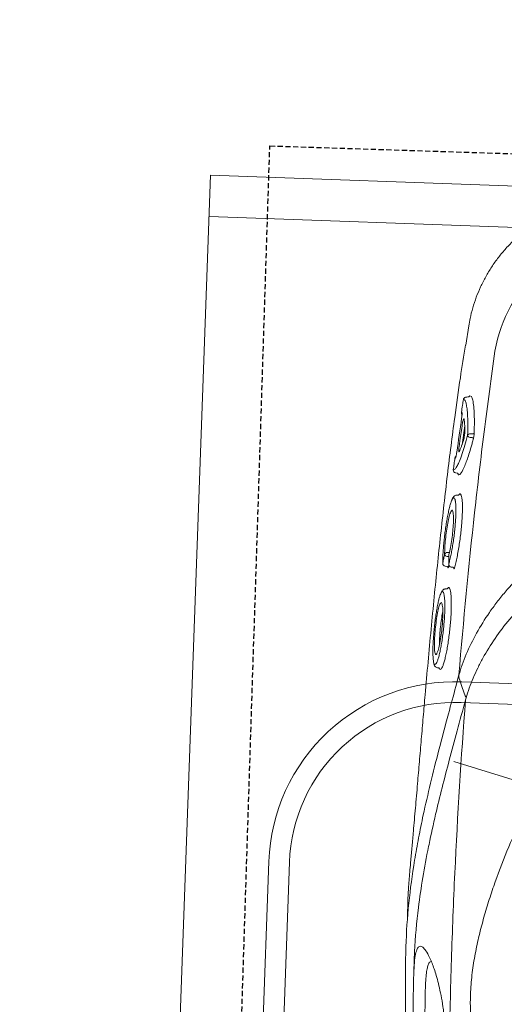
# Model space of a CAD drawing. Header units: millimetres. Extents: x 256680 to 410391, y -77299 to -22623.
# Tile 183 of 202: x 370870 to 370987, y -26385 to -26148. Entities that reach past the tile are written whole.
import ezdxf

# ---------------------------------------------------------------- set-up
doc = ezdxf.new("R2010")
doc.units = ezdxf.units.MM
doc.header["$LTSCALE"] = 2.5
doc.linetypes.add('11aa1PB-bd$0$11aa1PB-af$0$TRATTEGGIATA', pattern=[0.75, 0.5, -0.25])
for name, color, linetype, lineweight in [('CKD Equipments', 252, 'Continuous', 0), ('HATCH LIGHT', 250, 'Continuous', 0), ('K Equipment', 30, 'Continuous', 9)]:
    doc.layers.add(name, color=color, linetype=linetype, lineweight=lineweight)
doc.layers.add('FAINTEQUIP', color=253, linetype='Continuous')

# ---------------------------------------------------------------- blocks, each defined once
blk = doc.blocks.new('H-WASH')
at = {"layer": 'CKD Equipments', "color": 4}
for p, q in [((-20, 0), (-20, -40)), ((20, 0), (-20, 0)), ((20, -1), (-20, -1)), ((-2.566, -16.927), (-13.624, -13.925))]:
    blk.add_line(p, q, dxfattribs=at)
for points in [[(-13.5, -38), (13.5, -38, 0.414214), (18, -33.5), (18, -16.5, 0.414214), (13.5, -12), (-13.5, -12, 0.414214), (-18, -16.5), (-18, -33.5, 0.414214)], [(-13.5, -37.5), (13.5, -37.5, 0.414214), (17.5, -33.5), (17.5, -16.5, 0.414214), (13.5, -12.5), (-13.5, -12.5, 0.414214), (-17.5, -16.5), (-17.5, -33.5, 0.414214)]]:
    blk.add_lwpolyline(points, format="xyb", close=True, dxfattribs=at)
blk = doc.blocks.new('G$C62143A14')
at = {"linetype": 'Continuous', "lineweight": 0}
for p, q in [((49.55, 386.51), (49, 381.81)), ((49.57, 386.5), (49.57, 386.51)), ((48.88, 368.7), (48.87, 368.69)), ((49.39, 369.29), (49.5, 369.31)), ((50.37, 369.67), (50.78, 369.47)), ((49.44, 362.37), (48.95, 357.79)), ((50.85, 360.49), (51.48, 360.49)), ((51.33, 359.64), (50.86, 359.63)), ((47.71, 350.93), (47.62, 350.94)), ((47.68, 350.93), (48.05, 350.9)), ((48.57, 345.63), (48.03, 345.57)), ((45.34, 329.13), (45.33, 329.04)), ((45.95, 328.38), (46.32, 328.34)), ((46.82, 328.73), (46.75, 328.33)), ((46.79, 328.96), (46.78, 328.89)), ((47.41, 328.22), (47.77, 328.17)), ((46.65, 322.92), (46.12, 322.87)), ((44.97, 303.8), (45.36, 303.77)), ((45.65, 303.41), (45.51, 303.55)), ((45.8, 303.47), (45.65, 303.41)), ((49.57, 299.48), (50.21, 302.26))]:
    blk.add_line(p, q, dxfattribs=at)
at = {"linetype": 'Continuous', "lineweight": 0, "flags": 128}
for points in [[(50.36, 301.27), (50.36, 301.27), (50.36, 301.27)], [(51.87, 297.29), (51.12, 299.29), (50.37, 301.26)]]:
    blk.add_lwpolyline(points, dxfattribs=at)
at = {"linetype": 'Continuous', "lineweight": 0}
for centre, radius, start, end in [((93.4, 375.11), 37.74, 101.688, 171.5562), ((49.57, 368.62), 0.7, 105.1816, 173.5015), ((49.57, 368.62), 0.695, 105.2693, 173.8356), ((49.23, 365.55), 0.7, 173.3804, 218.7703), ((50.81, 359.83), 0.662, 86.742, 152.268), ((50.9, 360.34), 0.71, 196.8739, 266.2326), ((51.31, 359.28), 0.355, 16.969, 86.1806), ((51.49, 360.82), 0.331, 266.795, 332.1856), ((48.04, 354.42), 0.696, 128.4109, 174.5774), ((47.76, 351.62), 0.697, 174.0499, 258.4519), ((46.34, 331.01), 0.662, 90.4906, 162.5797), ((46.36, 331.4), 0.685, 195.9711, 268.143), ((46.03, 329.07), 0.7, 182.9235, 263.468), ((47.48, 328.91), 0.7, 181.8037, 263.5226)]:
    blk.add_arc(centre, radius, start, end, dxfattribs=at)
for points, knots in [([(79.19, 418.13), (79.18, 418.13), (78.27, 417.99), (76.52, 417.53), (73.94, 416.74), (71.43, 415.74), (68.99, 414.57), (66.56, 413.17), (64.18, 411.55), (61.88, 409.7), (59.76, 407.69), (57.83, 405.55), (56.09, 403.3), (54.54, 400.95), (53.19, 398.52), (52.04, 396.03), (51.09, 393.49), (50.34, 390.91), (49.81, 388.58), (49.62, 387.11), (49.54, 386.51)], [0, 0, 0, 0, 0.001134, 0.05921, 0.117416, 0.175724, 0.234114, 0.292568, 0.357035, 0.420781, 0.483687, 0.545808, 0.607185, 0.667848, 0.727816, 0.787098, 0.845698, 0.903609, 0.960817, 1, 1, 1, 1]), ([(48.93, 381.81), (48.6, 379.21), (47.9, 373.59), (47.04, 365.37), (46.3, 357.46), (45.69, 350.42), (45.11, 343.22), (44.57, 335.88), (44.05, 328.44), (43.55, 320.81), (43.08, 313.03), (42.64, 305.12), (42.26, 298.03), (41.95, 291.8), (41.68, 286.4), (41.42, 281.01), (41.15, 275.42), (40.92, 270.71), (40.72, 266.92), (40.56, 263.77), (40.38, 260.45), (40.21, 257.38), (40.08, 254.83), (39.98, 252.7), (39.9, 250.79), (39.84, 248.9), (39.83, 247.83), (39.91, 243.32)], [0, 0, 0, 0, 0.063316, 0.137046, 0.187379, 0.237747, 0.288072, 0.337874, 0.387718, 0.437523, 0.488782, 0.540075, 0.591317, 0.625909, 0.660493, 0.695746, 0.730982, 0.771161, 0.791716, 0.812265, 0.841912, 0.872106, 0.896195, 0.920292, 0.944907, 0.969526, 1, 1, 1, 1]), ([(50.21, 302.26), (50.81, 315.39), (51.6, 328.49), (53.06, 348.08), (53.59, 354.61), (54.76, 367.64), (55.39, 374.15), (56.07, 380.65)], [0, 0, 0, 0, 0.5, 0.5, 0.75, 0.75, 1, 1, 1, 1]), ([(48.88, 368.7), (48.82, 368.23), (48.77, 367.77), (48.72, 367.3), (48.66, 366.75), (48.59, 366.19), (48.53, 365.63)], [0, 0, 0, 0, 0.002, 0.002, 0.002, 0.004411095, 0.004411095, 0.004411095, 0.004411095]), ([(49.6, 367.67), (49.59, 367.74), (49.53, 368), (49.39, 368.32), (49.17, 368.7), (48.97, 368.7), (48.88, 368.7)], [0, 0, 0, 0, 0.074197, 0.28708, 0.641001, 1, 1, 1, 1]), ([(50.1, 369.38), (50.05, 369.37), (49.84, 369.35), (49.64, 369.33), (49.5, 369.31)], [0, 0, 0, 0, 0.205831, 1, 1, 1, 1]), ([(50.29, 369.5), (50.29, 369.5), (50.29, 369.5), (50.29, 369.49), (50.28, 369.48), (50.23, 369.43), (50.15, 369.38), (50.1, 369.38), (50.1, 369.38)], [0, 0, 0, 0, 0.014276, 0.209132, 0.380371, 0.579352, 0.841929, 1, 1, 1, 1]), ([(50.29, 369.5), (50.3, 369.54), (50.33, 369.64), (50.35, 369.66), (50.37, 369.67)], [0, 0, 0, 0, 0.370215, 1, 1, 1, 1]), ([(50.78, 369.47), (50.91, 369.23), (51.16, 368.75), (51.45, 367.18), (51.6, 365.66), (51.7, 364.15), (51.76, 362.77), (51.78, 361.37), (51.79, 360.67)], [0, 0, 0, 0, 0.21968, 0.439192, 0.658685, 0.696773, 0.849384, 1, 1, 1, 1]), ([(50.22, 360.13), (50.21, 360.96), (50.19, 362.64), (50.06, 364.8), (49.87, 366.58), (49.69, 367.32), (49.6, 367.67)], [0, 0, 0, 0, 0.240852, 0.487107, 0.75984, 1, 1, 1, 1]), ([(48.64, 365.54), (48.66, 365.53), (48.67, 365.47), (48.69, 365.36), (48.69, 365.31), (48.69, 365.21), (48.69, 365.15), (48.69, 365.02), (48.69, 364.96), (48.68, 364.81), (48.68, 364.74), (48.66, 364.5), (48.65, 364.33), (48.63, 364.16)], [0, 0, 0, 0, 0.25, 0.25, 0.375, 0.375, 0.5, 0.5, 0.625, 0.625, 0.75, 0.75, 1, 1, 1, 1]), ([(48.84, 362.72), (48.86, 362.83), (48.87, 362.94), (48.9, 363.16), (48.92, 363.26), (48.95, 363.45), (48.97, 363.55), (49.01, 363.71), (49.02, 363.78), (49.08, 363.96), (49.11, 364.04), (49.16, 364.08), (49.17, 364.08), (49.2, 364.05), (49.21, 364.03), (49.21, 363.99)], [0, 0, 0, 0, 0.125, 0.125, 0.25, 0.25, 0.375, 0.375, 0.5, 0.5, 0.75, 0.75, 0.875, 0.875, 1, 1, 1, 1]), ([(49.21, 363.99), (49.25, 363.83), (49.29, 363.65), (49.35, 363.26), (49.38, 363.04), (49.45, 362.33), (49.49, 361.79), (49.52, 361.18)], [0, 0, 0, 0, 0.25, 0.25, 0.5, 0.5, 1, 1, 1, 1]), ([(48.27, 357.44), (48.32, 357.9), (48.37, 358.37), (48.42, 358.83), (48.56, 360.13), (48.7, 361.42), (48.84, 362.72)], [0, 0, 0, 0, 0.002, 0.002, 0.002, 0.00758254, 0.00758254, 0.00758254, 0.00758254]), ([(49.52, 361.18), (49.52, 361.11), (49.52, 361.04), (49.52, 360.88), (49.52, 360.79), (49.51, 360.61), (49.5, 360.52), (49.49, 360.32), (49.48, 360.23), (49.46, 360.03), (49.45, 359.93), (49.42, 359.74), (49.41, 359.64), (49.38, 359.46), (49.36, 359.38), (49.33, 359.22), (49.31, 359.14), (49.3, 359.08)], [0, 0, 0, 0, 0.125, 0.125, 0.25, 0.25, 0.375, 0.375, 0.5, 0.5, 0.625, 0.625, 0.75, 0.75, 0.875, 0.875, 1, 1, 1, 1]), ([(48.01, 352.76), (48.15, 353.07), (48.49, 353.78), (49.05, 355.5), (49.64, 357.64), (50.03, 359.3), (50.22, 360.13)], [0, 0, 0, 0, 0.220226, 0.504612, 0.749666, 1, 1, 1, 1]), ([(51.65, 359.39), (51.61, 359.21), (51.57, 359.04), (51.49, 358.69), (51.37, 358.18), (51.25, 357.69), (51.02, 356.75), (50.86, 356.15), (50.56, 355.04), (50.4, 354.53), (50.1, 353.57), (49.95, 353.14), (49.52, 351.99), (49.25, 351.42), (48.94, 350.94), (48.88, 350.86), (48.76, 350.72), (48.7, 350.66), (48.53, 350.54), (48.43, 350.5), (48.33, 350.52)], [0, 0, 0, 0, 0.03125, 0.03125, 0.0625, 0.125, 0.125, 0.25, 0.25, 0.375, 0.375, 0.5, 0.5, 0.75, 0.75, 0.8125, 0.8125, 0.875, 0.875, 1, 1, 1, 1]), ([(49.3, 359.08), (49.22, 358.75), (49.13, 358.45), (48.97, 357.88), (48.89, 357.61), (48.66, 356.87), (48.5, 356.46), (48.36, 356.13)], [0, 0, 0, 0, 0.25, 0.25, 0.5, 0.5, 1, 1, 1, 1]), ([(51.79, 360.67), (51.79, 360.58), (51.79, 360.47), (51.77, 360.25), (51.76, 360.14), (51.74, 359.91), (51.72, 359.79), (51.69, 359.58), (51.67, 359.48), (51.65, 359.39)], [0, 0, 0, 0, 0.25, 0.25, 0.5, 0.5, 0.75, 0.75, 1, 1, 1, 1]), ([(48.36, 356.13), (48.33, 356.05), (48.29, 356.03), (48.26, 356.07), (48.25, 356.1), (48.23, 356.17), (48.22, 356.23), (48.22, 356.36), (48.21, 356.43), (48.21, 356.6), (48.22, 356.69), (48.22, 356.89), (48.23, 357), (48.25, 357.22), (48.26, 357.33), (48.27, 357.44)], [0, 0, 0, 0, 0.25, 0.25, 0.375, 0.375, 0.5, 0.5, 0.625, 0.625, 0.75, 0.75, 0.875, 0.875, 1, 1, 1, 1]), ([(47.35, 354.48), (47.3, 354.02), (47.25, 353.55), (47.21, 353.09), (47.16, 352.63), (47.11, 352.16), (47.07, 351.7)], [0, 0, 0, 0, 0.002, 0.002, 0.002, 0.003999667, 0.003999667, 0.003999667, 0.003999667]), ([(47.76, 355.99), (47.74, 355.82), (47.72, 355.65), (47.69, 355.41), (47.68, 355.33), (47.65, 355.19), (47.64, 355.12), (47.61, 354.99), (47.6, 354.93), (47.57, 354.82), (47.56, 354.77), (47.52, 354.65), (47.5, 354.6), (47.48, 354.58)], [0, 0, 0, 0, 0.25, 0.25, 0.375, 0.375, 0.5, 0.5, 0.625, 0.625, 0.75, 0.75, 1, 1, 1, 1]), ([(47.07, 351.7), (47.19, 351.73), (47.44, 351.79), (47.76, 352.19), (47.97, 352.67), (48.01, 352.76)], [0, 0, 0, 0, 0.4433, 0.896253, 1, 1, 1, 1]), ([(48.05, 350.9), (48.08, 350.89), (48.15, 350.88), (48.22, 350.82), (48.27, 350.76), (48.29, 350.71), (48.29, 350.69), (48.29, 350.69), (48.29, 350.69)], [0, 0, 0, 0, 0.175463, 0.400939, 0.589495, 0.747071, 0.890518, 1, 1, 1, 1]), ([(48.33, 350.52), (48.33, 350.53), (48.31, 350.55), (48.29, 350.61), (48.29, 350.69), (48.29, 350.69)], [0, 0, 0, 0, 0.3650586, 0.9797373, 1, 1, 1, 1]), ([(48.03, 345.57), (47.98, 345.55), (47.79, 345.55), (47.54, 345.37), (47.32, 345.13), (47.17, 344.9), (47.09, 344.69), (47.01, 344.4)], [0, 0, 0, 0, 0.085263, 0.298133, 0.53129, 0.85157, 1, 1, 1, 1]), ([(47.79, 344.33), (47.76, 344.44), (47.68, 344.73), (47.54, 344.94), (47.34, 344.96), (47.17, 344.77), (47.05, 344.49), (47.01, 344.4)], [0, 0, 0, 0, 0.142974, 0.381895, 0.621008, 0.867279, 1, 1, 1, 1]), ([(49.13, 345.73), (49.16, 345.68), (49.25, 345.55), (49.38, 345.02), (49.51, 344.18), (49.59, 343.09), (49.63, 341.8), (49.62, 340.35), (49.57, 338.78), (49.47, 337.13), (49.34, 335.45), (49.17, 333.78), (48.96, 332.16), (48.73, 330.64), (48.47, 329.22), (48.28, 328.43), (48.19, 328.03)], [0, 0, 0, 0, 0.036944, 0.111064, 0.185167, 0.25898, 0.332797, 0.405887, 0.478972, 0.551758, 0.624553, 0.69822, 0.771885, 0.845998, 0.920119, 1, 1, 1, 1]), ([(48.57, 345.63), (48.57, 345.63), (48.63, 345.76), (48.69, 345.8), (48.74, 345.83)], [0, 0, 0, 0, 0.031421, 1, 1, 1, 1]), ([(48.74, 345.83), (48.76, 345.86), (48.87, 345.99), (49, 345.97), (49.09, 345.79), (49.13, 345.73)], [0, 0, 0, 0, 0.160118, 0.714475, 1, 1, 1, 1]), ([(47.01, 344.4), (46.98, 344.33), (46.88, 344.11), (46.69, 343.49), (46.46, 342.54), (46.24, 341.39), (46.03, 340.08), (45.84, 338.67), (45.67, 337.16), (45.53, 335.62), (45.42, 334.09), (45.34, 332.62), (45.3, 331.25), (45.3, 330.07), (45.32, 329.43), (45.34, 329.13)], [0, 0, 0, 0, 0.034967, 0.11668, 0.198521, 0.28284, 0.363401, 0.446271, 0.52675, 0.609595, 0.689692, 0.772207, 0.85087, 0.93183, 1, 1, 1, 1]), ([(46.79, 328.96), (46.87, 329.3), (47.03, 330), (47.26, 331.25), (47.48, 332.65), (47.66, 334.12), (47.82, 335.66), (47.94, 337.19), (48.02, 338.69), (48.07, 340.09), (48.07, 341.38), (48.03, 342.5), (47.95, 343.44), (47.87, 344.05), (47.8, 344.27), (47.79, 344.33)], [0, 0, 0, 0, 0.081121, 0.164592, 0.245691, 0.329206, 0.409093, 0.49132, 0.570813, 0.652715, 0.73066, 0.81084, 0.889237, 0.969944, 1, 1, 1, 1]), ([(45.71, 331.21), (45.69, 331.75), (45.67, 332.78), (45.76, 334.81), (45.94, 336.87), (46.19, 338.84), (46.49, 340.42), (46.71, 341.33), (46.82, 341.49), (46.83, 341.5)], [0, 0, 0, 0, 0.170858, 0.332147, 0.492014, 0.656195, 0.819988, 0.986588, 1, 1, 1, 1]), ([(47.35, 341.5), (47.4, 341.27), (47.51, 340.77), (47.56, 339.28), (47.52, 337.42), (47.37, 335.36), (47.13, 333.35), (46.9, 331.99), (46.76, 331.38), (46.73, 331.23)], [0, 0, 0, 0, 0.140566, 0.301933, 0.463305, 0.622013, 0.785773, 0.94855, 1, 1, 1, 1]), ([(46.83, 341.5), (46.92, 341.67), (47.11, 342.02), (47.29, 341.92), (47.35, 341.55), (47.35, 341.5)], [0, 0, 0, 0, 0.4462454, 0.9349282, 1, 1, 1, 1]), ([(50.2, 302.21), (50.41, 303.06), (50.64, 303.91), (51.18, 305.63), (51.48, 306.49), (52.46, 309.06), (53.22, 310.78), (54.96, 314.19), (55.94, 315.9), (57.56, 318.43), (58.13, 319.28), (59.03, 320.54), (59.34, 320.96), (59.96, 321.8), (60.29, 322.21), (61.93, 324.29), (63.33, 325.9), (66.37, 329.01), (68, 330.49), (70.64, 332.59), (71.56, 333.27), (73.48, 334.56), (74.47, 335.17), (76.51, 336.3), (77.56, 336.82), (79.2, 337.51), (79.75, 337.73), (80.6, 338.03), (80.88, 338.13), (81.46, 338.31), (81.75, 338.4), (82.04, 338.48)], [0, 0, 0, 0, 0.0625, 0.0625, 0.125, 0.125, 0.25, 0.25, 0.375, 0.375, 0.4375, 0.4375, 0.46875, 0.46875, 0.5, 0.5, 0.625, 0.625, 0.75, 0.75, 0.8125, 0.8125, 0.875, 0.875, 0.9375, 0.9375, 0.96875, 0.96875, 0.984375, 0.984375, 1, 1, 1, 1]), ([(45.34, 329.13), (45.4, 329.49), (45.46, 329.84), (45.52, 330.2), (45.58, 330.54), (45.64, 330.87), (45.71, 331.21)], [0, 0, 0, 0, 0.002000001, 0.002000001, 0.002000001, 0.003901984, 0.003901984, 0.003901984, 0.003901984]), ([(46.33, 331.68), (46.41, 331.68), (46.49, 331.68), (46.57, 331.68), (46.69, 331.69), (46.81, 331.69), (46.83, 331.69)], [0.0007933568, 0.0007933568, 0.0007933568, 0.0007933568, 0.0011395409, 0.0011395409, 0.0011395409, 0.0016472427, 0.0016472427, 0.0016472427, 0.0016472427]), ([(46.74, 330.72), (46.69, 330.72), (46.56, 330.72), (46.42, 330.72), (46.34, 330.72)], [0, 0, 0, 0, 0.397181, 1, 1, 1, 1]), ([(46.73, 331.23), (46.74, 330.87), (46.75, 330.51), (46.76, 330.15), (46.77, 329.75), (46.78, 329.36), (46.79, 328.96)], [0, 0, 0, 0, 0.002000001, 0.002000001, 0.002000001, 0.004171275, 0.004171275, 0.004171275, 0.004171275]), ([(81.91, 331.3), (81.36, 331.14), (80.83, 330.96), (79.77, 330.57), (79.26, 330.35), (77.73, 329.68), (76.75, 329.18), (75.33, 328.37), (74.86, 328.09), (73.94, 327.5), (73.48, 327.2), (72.15, 326.27), (71.29, 325.63), (68.84, 323.63), (67.32, 322.21), (64.5, 319.27), (63.18, 317.74), (60.74, 314.58), (59.62, 312.99), (57.58, 309.77), (56.66, 308.15), (55.43, 305.71), (55.04, 304.9), (54.31, 303.27), (53.97, 302.45), (53.04, 300), (52.53, 298.38), (52.13, 296.78)], [0, 0, 0, 0, 0.03125, 0.03125, 0.0625, 0.0625, 0.125, 0.125, 0.15625, 0.15625, 0.1875, 0.1875, 0.25, 0.25, 0.375, 0.375, 0.5, 0.5, 0.625, 0.625, 0.75, 0.75, 0.8125, 0.8125, 0.875, 0.875, 1, 1, 1, 1]), ([(46.32, 328.34), (46.36, 328.33), (46.44, 328.31), (46.52, 328.25), (46.56, 328.19), (46.57, 328.18), (46.57, 328.17), (46.57, 328.17), (46.57, 328.16)], [0, 0, 0, 0, 0.254985, 0.463826, 0.637296, 0.783337, 0.926867, 1, 1, 1, 1]), ([(46.75, 328.33), (46.73, 328.23), (46.71, 328.14), (46.67, 328.01), (46.66, 327.97), (46.63, 327.96), (46.62, 327.96), (46.61, 327.98), (46.6, 327.99), (46.59, 328.04), (46.58, 328.07), (46.58, 328.14), (46.58, 328.15), (46.57, 328.16)], [0, 0, 0, 0, 0.25, 0.25, 0.5, 0.5, 0.625, 0.625, 0.75, 0.75, 0.875, 0.875, 1, 1, 1, 1]), ([(47.77, 328.17), (47.78, 328.17), (47.82, 328.17), (47.9, 328.14), (47.97, 328.08), (48.01, 328.02), (48.01, 328), (48.01, 327.99), (48.01, 327.99)], [0, 0, 0, 0, 0.005493, 0.289143, 0.515025, 0.705708, 0.87243, 1, 1, 1, 1]), ([(48.19, 328.03), (48.18, 327.98), (48.15, 327.87), (48.1, 327.78), (48.05, 327.81), (48.02, 327.89), (48.01, 327.98), (48.01, 327.99)], [0, 0, 0, 0, 0.170931, 0.43557, 0.700344, 0.964272, 1, 1, 1, 1]), ([(47.15, 323.14), (47.22, 323.01), (47.36, 322.78), (47.52, 322.03), (47.64, 321.1), (47.73, 319.94), (47.78, 318.6), (47.78, 317.11), (47.75, 315.53), (47.67, 313.89), (47.55, 312.24), (47.4, 310.61), (47.22, 309.05), (47.01, 307.61), (46.77, 306.32), (46.53, 305.23), (46.28, 304.37), (46.03, 303.74), (45.88, 303.56), (45.8, 303.47)], [0, 0, 0, 0, 0.066966, 0.12566, 0.184351, 0.242449, 0.30055, 0.358196, 0.415842, 0.473121, 0.530398, 0.588231, 0.646066, 0.704525, 0.762985, 0.822038, 0.881088, 0.940546, 1, 1, 1, 1]), ([(46.65, 322.92), (46.66, 322.94), (46.72, 323.08), (46.78, 323.12), (46.83, 323.14)], [0, 0, 0, 0, 0.269637, 1, 1, 1, 1]), ([(46.83, 323.14), (46.86, 323.17), (46.97, 323.31), (47.07, 323.21), (47.15, 323.14)], [0, 0, 0, 0, 0.258674, 1, 1, 1, 1]), ([(45.11, 321.69), (45.09, 321.64), (45, 321.45), (44.84, 320.86), (44.63, 319.96), (44.44, 318.85), (44.25, 317.58), (44.09, 316.19), (43.95, 314.73), (43.84, 313.22), (43.76, 311.73), (43.71, 310.29), (43.69, 308.94), (43.71, 307.72), (43.77, 306.65), (43.85, 305.81), (43.93, 305.27), (43.99, 305.12), (44, 305.09)], [0, 0, 0, 0, 0.023226, 0.092931, 0.162639, 0.232676, 0.302714, 0.372201, 0.441684, 0.510683, 0.579678, 0.648044, 0.716408, 0.784299, 0.852186, 0.919822, 0.987451, 1, 1, 1, 1]), ([(44.77, 305.11), (44.81, 305.22), (44.93, 305.5), (45.13, 306.21), (45.35, 307.2), (45.55, 308.37), (45.74, 309.69), (45.91, 311.11), (46.04, 312.6), (46.14, 314.11), (46.21, 315.58), (46.24, 316.99), (46.22, 318.29), (46.18, 319.46), (46.1, 320.44), (46, 321.18), (45.92, 321.48), (45.89, 321.6)], [0, 0, 0, 0, 0.045419, 0.115839, 0.186799, 0.257754, 0.32863, 0.399501, 0.469663, 0.539816, 0.608957, 0.678085, 0.746838, 0.815591, 0.884388, 0.95319, 1, 1, 1, 1]), ([(46.12, 322.87), (46.08, 322.84), (45.89, 322.85), (45.64, 322.67), (45.42, 322.43), (45.27, 322.2), (45.19, 321.99), (45.11, 321.69)], [0, 0, 0, 0, 0.0760045, 0.2920195, 0.5221541, 0.8303026, 1, 1, 1, 1]), ([(45.89, 321.6), (45.87, 321.66), (45.81, 321.92), (45.67, 322.18), (45.47, 322.26), (45.28, 322.08), (45.16, 321.8), (45.11, 321.69)], [0, 0, 0, 0, 0.074975, 0.308763, 0.600633, 0.840221, 1, 1, 1, 1]), ([(44.19, 307.56), (44.18, 307.58), (44.1, 307.78), (44.03, 308.8), (43.99, 310.49), (44.06, 312.55), (44.21, 314.67), (44.44, 316.66), (44.72, 318.23), (44.92, 319.03), (45.02, 319.2), (45.03, 319.21)], [0, 0, 0, 0, 0.015121, 0.155418, 0.294804, 0.433435, 0.572075, 0.71203, 0.853105, 0.994782, 1, 1, 1, 1]), ([(45.51, 319.2), (45.57, 319.04), (45.69, 318.64), (45.79, 317.29), (45.81, 315.44), (45.72, 313.35), (45.53, 311.24), (45.28, 309.37), (44.99, 307.95), (44.8, 307.52), (44.72, 307.33)], [0, 0, 0, 0, 0.0984, 0.230543, 0.361452, 0.492139, 0.623641, 0.756097, 0.8899, 1, 1, 1, 1]), ([(45.03, 319.21), (45.08, 319.31), (45.23, 319.62), (45.41, 319.65), (45.5, 319.28), (45.51, 319.2)], [0, 0, 0, 0, 0.294516, 0.862877, 1, 1, 1, 1]), ([(45.26, 309.38), (45.24, 309.62), (45.2, 310.29), (45.23, 311.82), (45.32, 313.71), (45.49, 315.53), (45.65, 316.8), (45.75, 317.23), (45.77, 317.32)], [0, 0, 0, 0, 0.1171914, 0.3236173, 0.5316923, 0.7421657, 0.9517971, 1, 1, 1, 1]), ([(44.47, 307), (44.44, 307.01), (44.33, 307.03), (44.25, 307.33), (44.19, 307.56)], [0, 0, 0, 0, 0.26459, 1, 1, 1, 1]), ([(44.72, 307.33), (44.7, 307.27), (44.61, 307.01), (44.53, 307.01), (44.47, 307)], [0, 0, 0, 0, 0.212645, 1, 1, 1, 1]), ([(44, 305.09), (44.04, 304.8), (44.09, 304.57), (44.21, 304.32), (44.42, 304.02), (44.64, 303.9), (44.97, 303.8)], [0, 0, 0, 0, 0.150992, 0.540293, 0.796534, 1, 1, 1, 1]), ([(44, 305.09), (44.04, 304.95), (44.14, 304.63), (44.26, 304.57), (44.32, 304.54)], [0, 0, 0, 0, 0.453626, 1, 1, 1, 1]), ([(44.32, 304.54), (44.44, 304.58), (44.58, 304.62), (44.74, 305.04), (44.77, 305.11)], [0, 0, 0, 0, 0.8365957, 1, 1, 1, 1]), ([(45.51, 303.55), (45.47, 303.56), (45.41, 303.59), (45.37, 303.74), (45.36, 303.77)], [0, 0, 0, 0, 0.735294, 1, 1, 1, 1]), ([(50.2, 302.21), (50.19, 302.14), (50.18, 302.06), (50.17, 301.89), (50.18, 301.81), (50.21, 301.64), (50.23, 301.56), (50.28, 301.41), (50.32, 301.34), (50.36, 301.27)], [0, 0, 0, 0, 0.25, 0.25, 0.5, 0.5, 0.75, 0.75, 1, 1, 1, 1]), ([(50.2, 302.21), (50.2, 302.22), (50.2, 302.22), (50.21, 302.23), (50.21, 302.24), (50.21, 302.25), (50.21, 302.26)], [0, 0, 0, 0, 0.00003361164, 0.00003361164, 0.00003361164, 0.00009841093, 0.00009841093, 0.00009841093, 0.00009841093]), ([(45.6, 147.31), (45.02, 149.63), (44.08, 153.42), (43.14, 158.58), (42.52, 162.49), (42.07, 166.08), (41.78, 169.32), (41.57, 172.51), (41.43, 175.54), (41.32, 178.54), (41.24, 181.43), (41.18, 184.13), (41.11, 187.04), (41.05, 190.57), (40.96, 194.84), (40.86, 199.86), (40.72, 205.12), (40.58, 210.4), (40.42, 215.41), (40.27, 220), (40.12, 224.07), (39.98, 227.69), (39.87, 230.87), (39.8, 233.7), (39.73, 239.01), (39.98, 246.66), (40.84, 255.43), (41.86, 262.6), (42.9, 268.77), (44.25, 275.81), (46, 283.98), (47.78, 291.81), (49.04, 297.24), (49.57, 299.48)], [0, 0, 0, 0, 0.0593635, 0.0971043, 0.1348438, 0.1667324, 0.198607, 0.2201848, 0.2417788, 0.2633349, 0.278122, 0.2929063, 0.3080418, 0.3231723, 0.3441056, 0.3655953, 0.3864814, 0.4080077, 0.4295299, 0.4486306, 0.4683357, 0.4884205, 0.5086324, 0.5289688, 0.5492243, 0.6333183, 0.7152132, 0.756242, 0.7972696, 0.8516973, 0.906117, 0.9611972, 1, 1, 1, 1]), ([(52.02, 296.33), (51.42, 293.79), (50.23, 288.7), (48.59, 281.61), (47.1, 274.85), (45.67, 268), (44.9, 263.56), (44.47, 261.16)], [0, 0, 0, 0, 0.192621, 0.385484, 0.57846, 0.771235, 1, 1, 1, 1]), ([(55.29, 128.94), (54.17, 142.82), (53.27, 156.72), (51.87, 184.59), (51.39, 198.55), (50.98, 219.52), (50.9, 226.52), (50.84, 240.51), (50.86, 247.5), (51.08, 268.46), (51.45, 282.4), (52.02, 296.33)], [0, 0, 0, 0, 0.25, 0.25, 0.5, 0.5, 0.625, 0.625, 0.75, 0.75, 1, 1, 1, 1]), ([(81.21, 156.98), (79.47, 159.59), (77.81, 162.21), (74.65, 167.51), (73.14, 170.18), (70.29, 175.58), (68.94, 178.31), (66.39, 183.83), (65.2, 186.62), (62.96, 192.26), (61.93, 195.1), (60.52, 199.39), (60.07, 200.83), (59.22, 203.72), (58.82, 205.17), (58.08, 208.1), (57.73, 209.57), (57.1, 212.54), (56.82, 214.04), (56.34, 217.05), (56.15, 218.57), (55.94, 220.88), (55.88, 221.66), (55.82, 222.82), (55.8, 223.21), (55.78, 224), (55.77, 224.39), (55.75, 226.36), (55.8, 227.92), (56.02, 230.99), (56.19, 232.52), (56.6, 235.54), (56.85, 237.04), (57.42, 240.02), (57.73, 241.5), (58.42, 244.43), (58.79, 245.89), (59.57, 248.78), (59.98, 250.22), (61.29, 254.51), (62.26, 257.35), (65.39, 265.8), (67.81, 271.36), (71.95, 279.63), (73.4, 282.35), (76.46, 287.74), (78.07, 290.4), (79.75, 293.03)], [0, 0, 0, 0, 0.0625, 0.0625, 0.125, 0.125, 0.1875, 0.1875, 0.25, 0.25, 0.3125, 0.3125, 0.34375, 0.34375, 0.375, 0.375, 0.40625, 0.40625, 0.4375, 0.4375, 0.46875, 0.46875, 0.484375, 0.484375, 0.492187, 0.492187, 0.5, 0.5, 0.53125, 0.53125, 0.5625, 0.5625, 0.59375, 0.59375, 0.625, 0.625, 0.65625, 0.65625, 0.6875, 0.6875, 0.75, 0.75, 0.875, 0.875, 0.9375, 0.9375, 1, 1, 1, 1]), ([(44.47, 261.16), (44.44, 260.98), (43.93, 258.18), (43.23, 253.09), (42.27, 244.62), (41.92, 237.77), (41.88, 232.66), (41.9, 230.93), (41.91, 230.14)], [0, 0, 0, 0, 0.016162, 0.250764, 0.485322, 0.836539, 0.925214, 1, 1, 1, 1]), ([(42.51, 207.1), (42.47, 208.53), (42.43, 209.94), (42.38, 211.68), (42.37, 212.02), (42.35, 212.71), (42.34, 213.05), (42.31, 214.05), (42.29, 214.71), (42.25, 215.99), (42.23, 216.62), (42.2, 217.54), (42.19, 217.85), (42.17, 218.45), (42.16, 218.74), (42.12, 220.18), (42.08, 221.26), (42.04, 222.76), (42.02, 223.24), (41.99, 224.18), (41.98, 224.63), (41.95, 225.92), (41.93, 226.71), (41.91, 228.15), (41.9, 228.82), (41.9, 229.73), (41.9, 230.03), (41.91, 230.59), (41.91, 230.86), (41.94, 232.14), (41.98, 232.98), (42.12, 234.36), (42.22, 234.91), (42.39, 235.55), (42.46, 235.73), (42.56, 235.96), (42.6, 236.03), (42.68, 236.16), (42.72, 236.22), (42.93, 236.46), (43.12, 236.55), (43.54, 236.51), (43.78, 236.38), (44.29, 235.92), (44.57, 235.59), (45.17, 234.68), (45.49, 234.11), (45.93, 233.22), (46.01, 233.03), (46.19, 232.64), (46.28, 232.43), (46.55, 231.79), (46.73, 231.32), (47.11, 230.3), (47.3, 229.74), (47.69, 228.53), (47.89, 227.87), (48.28, 226.45), (48.47, 225.69), (48.86, 224.02), (49.05, 223.12), (49.33, 221.64), (49.42, 221.13), (49.59, 220.08), (49.68, 219.53), (49.84, 218.41), (49.92, 217.83), (50.04, 216.92), (50.07, 216.61), (50.15, 215.99), (50.18, 215.67), (50.35, 214.08), (50.46, 212.76), (50.59, 210.72), (50.63, 210.02), (50.68, 208.96), (50.7, 208.61), (50.72, 207.9), (50.73, 207.54), (50.76, 206.48), (50.77, 205.78), (50.78, 204.72), (50.78, 204.37), (50.78, 203.67), (50.77, 203.32), (50.75, 201.59), (50.71, 200.26), (50.62, 198.67), (50.6, 198.36), (50.56, 197.73), (50.54, 197.42), (50.47, 196.51), (50.42, 195.92), (50.26, 194.23), (50.14, 193.18), (49.94, 191.7), (49.87, 191.23), (49.73, 190.31), (49.65, 189.88), (49.43, 188.62), (49.27, 187.85), (48.95, 186.43), (48.79, 185.78), (48.55, 184.87), (48.46, 184.58), (48.3, 184.02), (48.22, 183.75), (47.82, 182.47), (47.5, 181.62), (46.89, 180.21), (46.6, 179.63), (46.18, 178.94), (46.04, 178.74), (45.78, 178.39), (45.65, 178.25), (45.28, 177.9), (45.05, 177.77), (44.63, 177.73), (44.44, 177.82), (44.09, 178.2), (43.94, 178.5), (43.73, 179.13), (43.66, 179.37), (43.57, 179.79), (43.54, 179.94), (43.48, 180.25), (43.46, 180.41), (43.32, 181.28), (43.24, 182.12), (43.14, 183.4), (43.12, 183.66), (43.09, 184.22), (43.07, 184.52), (43.03, 185.44), (43, 186.1), (42.95, 187.54), (42.93, 188.32), (42.89, 189.61), (42.88, 190.05), (42.86, 190.98), (42.85, 191.47), (42.82, 192.99), (42.79, 194.06), (42.76, 195.79), (42.75, 196.38), (42.73, 197.3), (42.72, 197.62), (42.71, 198.25), (42.7, 198.57), (42.67, 200.18), (42.64, 201.5), (42.6, 203.56), (42.58, 204.26), (42.54, 205.68), (42.53, 206.39), (42.51, 207.1)], [0, 0, 0, 0, 0.015625, 0.015625, 0.019531, 0.019531, 0.023438, 0.023438, 0.03125, 0.03125, 0.039063, 0.039063, 0.042969, 0.042969, 0.046875, 0.046875, 0.0625, 0.0625, 0.070313, 0.070313, 0.078125, 0.078125, 0.09375, 0.09375, 0.109375, 0.109375, 0.117188, 0.117188, 0.125, 0.125, 0.15625, 0.15625, 0.1875, 0.1875, 0.203125, 0.203125, 0.210938, 0.210938, 0.21875, 0.21875, 0.25, 0.25, 0.28125, 0.28125, 0.3125, 0.3125, 0.34375, 0.34375, 0.351563, 0.351563, 0.359375, 0.359375, 0.375, 0.375, 0.390625, 0.390625, 0.40625, 0.40625, 0.421875, 0.421875, 0.4375, 0.4375, 0.445313, 0.445313, 0.453125, 0.453125, 0.460938, 0.460938, 0.464844, 0.464844, 0.46875, 0.46875, 0.484375, 0.484375, 0.492188, 0.492188, 0.496094, 0.496094, 0.5, 0.5, 0.507813, 0.507813, 0.511719, 0.511719, 0.515625, 0.515625, 0.53125, 0.53125, 0.535156, 0.535156, 0.539063, 0.539063, 0.546875, 0.546875, 0.5625, 0.5625, 0.570313, 0.570313, 0.578125, 0.578125, 0.59375, 0.59375, 0.609375, 0.609375, 0.617188, 0.617188, 0.625, 0.625, 0.65625, 0.65625, 0.6875, 0.6875, 0.703125, 0.703125, 0.71875, 0.71875, 0.75, 0.75, 0.78125, 0.78125, 0.8125, 0.8125, 0.828125, 0.828125, 0.835938, 0.835938, 0.84375, 0.84375, 0.875, 0.875, 0.882812, 0.882812, 0.890625, 0.890625, 0.90625, 0.90625, 0.921875, 0.921875, 0.929687, 0.929687, 0.9375, 0.9375, 0.953125, 0.953125, 0.960937, 0.960937, 0.964844, 0.964844, 0.96875, 0.96875, 0.984375, 0.984375, 0.992187, 0.992187, 1, 1, 1, 1]), ([(46.04, 232.96), (45.93, 232.9), (45.82, 232.85), (45.71, 232.79), (45.71, 232.79), (45.71, 232.79), (45.71, 232.79), (45.67, 232.77), (45.51, 232.69), (45.3, 232.13), (45.07, 231.17), (44.91, 229.76), (44.83, 227.85), (44.82, 225.75), (44.86, 223.64), (44.91, 221.68), (44.99, 219.24), (45.09, 216.5), (45.19, 213.73), (45.27, 211.36), (45.34, 209.15), (45.38, 207.84), (45.4, 207.18)], [-0.090918, -0.090918, -0.090918, -0.090918, 0, 0, 0, 0, 0, 0, 0.026213, 0.13292, 0.239613, 0.348571, 0.457474, 0.569041, 0.626082, 0.683094, 0.752821, 0.824315, 0.874905, 0.926701, 0.963078, 1, 1, 1, 1])]:
    blk.add_open_spline(points, degree=3, knots=knots, dxfattribs=at)
for points in [[(48.63, 364.16), (48.33, 361.44), (48.04, 358.72), (47.76, 355.99)], [(48.53, 365.63), (48.57, 365.61), (48.61, 365.59), (48.64, 365.54)], [(47.48, 354.58), (47.43, 354.53), (47.39, 354.5), (47.35, 354.48)], [(50.36, 301.27), (50.36, 301.27), (50.36, 301.27), (50.37, 301.26)], [(51.87, 297.29), (52.01, 297.13), (52.1, 296.95), (52.13, 296.78)], [(52.13, 296.78), (52.09, 296.63), (52.06, 296.48), (52.02, 296.33)]]:
    blk.add_open_spline(points, degree=3, dxfattribs=at)
at = {"layer": 'FAINTEQUIP', "color": 4, "linetype": '11aa1PB-bd$0$11aa1PB-af$0$TRATTEGGIATA'}
blk.add_lwpolyline([(337, 429.45), (338.5, 25.45), (1.5, 24.2), (0, 428.19), (337, 429.45)], dxfattribs=at)

msp = doc.modelspace()

# ---------------------------------------------------------------- hatches: boundary and pattern name
at = {"layer": 'HATCH LIGHT', "true_color": 0x636466}
h = msp.add_hatch(dxfattribs=at)
h.set_pattern_fill('ANSI32', color=251, scale=6)
h.set_pattern_definition([(45, (300231.21, -46725.026), (-40.411153, 40.411153), []), (45, (300258.15, -46725.026), (-40.411153, 40.411153), [])])
h.paths.add_polyline_path([(377374.05, -32589.97), (377180.11, -32638.82), (377361.65, -33359.69), (364809, -33359.58, -0.000263), (364794.47, -33559.58), (377618.26, -33559.7)])
h.paths.add_polyline_path([(365222.94, -25157.06), (365022.86, -25157.06, -0.011972), (364541.64, -34256.03), (364742.23, -34256.03, 0.01196)])
h.paths.add_polyline_path([(365206.57, -25697.6), (374885.51, -26046.56, 0.003501), (375379.58, -26800.64), (375547.21, -26691.53), (374997.1, -25850.46), (365212.8, -25497.7, -0.000262)])
h = msp.add_hatch(dxfattribs=at)
h.set_pattern_fill('ANSI36', color=251, scale=7)
h.set_pattern_definition([(45, (300231.21, -46725.026), (11.786586, 43.2174826), [55.5625, -11.1125, 0, -11.1125])])
h.paths.add_polyline_path([(371331.61, -26788.95), (372271, -26822.82), (372298.74, -26053.37), (374829.8, -26144.62), (375296.32, -26856.03), (375379.58, -26800.64, -0.003501), (374885.51, -26046.56), (371832.64, -25936.69, -0.403697), (372218.23, -26336.43, -1), (371418.23, -26336.43, -0.424809), (371832.64, -25936.69), (368000.11, -25798.4), (367996.51, -25898.26), (371359.35, -26019.5)])

# ---------------------------------------------------------------- block references
at = {"layer": 'CKD Equipments', "ltscale": 0.25, "rotation": 357.9373069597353}
msp.add_blockref('G$C62143A14', (370915.06, -26605.95), dxfattribs=at)
at = {"layer": 'K Equipment', "xscale": 10, "yscale": 10, "zscale": 10, "rotation": 357.9351876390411}
msp.add_blockref('H-WASH', (371116.05, -26192.28), dxfattribs=at)

doc.saveas('drawing.dxf')
